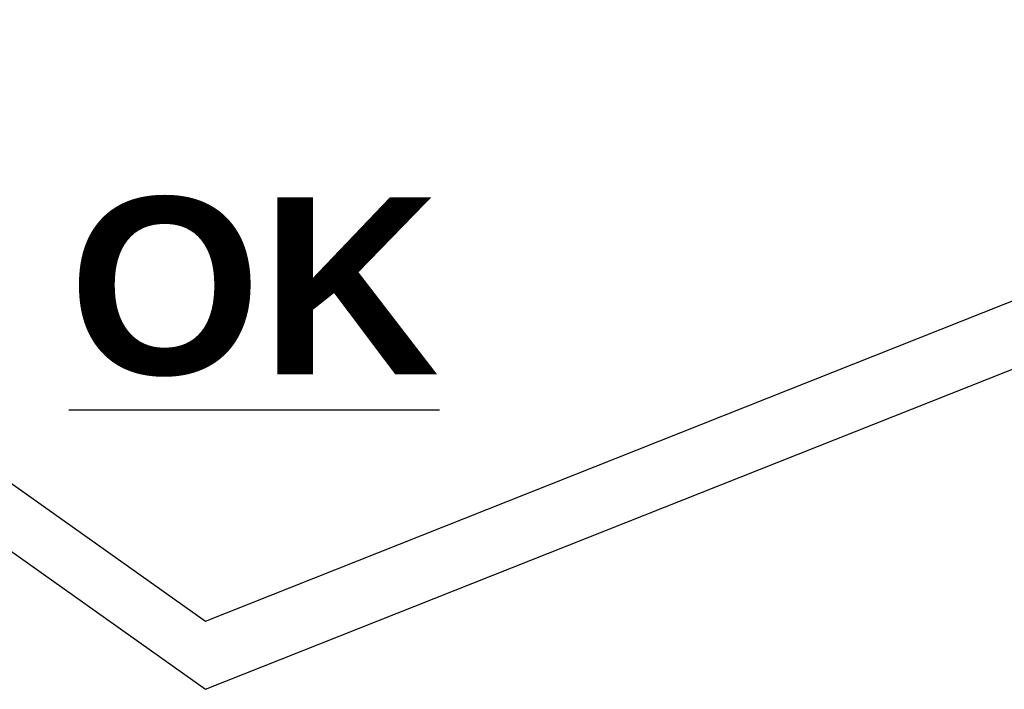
# Model space of a CAD drawing. Extents: x 10355834 to 15597769, y 431926 to 931084.
# Tile 15 of 16: x 10520454 to 10687449, y 817486 to 931084. Entities that reach past the tile are written whole.
import ezdxf

# ---------------------------------------------------------------- set-up
doc = ezdxf.new("R2010")
doc.units = ezdxf.units.MI
doc.header["$MEASUREMENT"] = 0
doc.styles.get("Standard").update_dxf_attribs({"font": 'arial.ttf', "height": 500})

msp = doc.modelspace()

# ---------------------------------------------------------------- linework, layer by layer
at = {"ltscale": 10}
for p, q in [((10551956.3, 829048.81), (10808954.96, 931084.02)), ((10551956.3, 817485.51), (10808954.96, 919520.72)), ((10470232.87, 887047.77), (10551956.3, 829048.81)), ((10470232.87, 875484.47), (10551956.3, 817485.51))]:
    msp.add_line(p, q, dxfattribs=at)

# ---------------------------------------------------------------- texts
at = {"color": 0, "insert": (10528780.88, 900925.96), "char_height": 30000, "width": 584224.7286, "attachment_point": 1}
msp.add_mtext('{\\fArial|b1|i0|c0|p34;\\L\\C5;OK}', dxfattribs=at)

doc.saveas('drawing.dxf')
